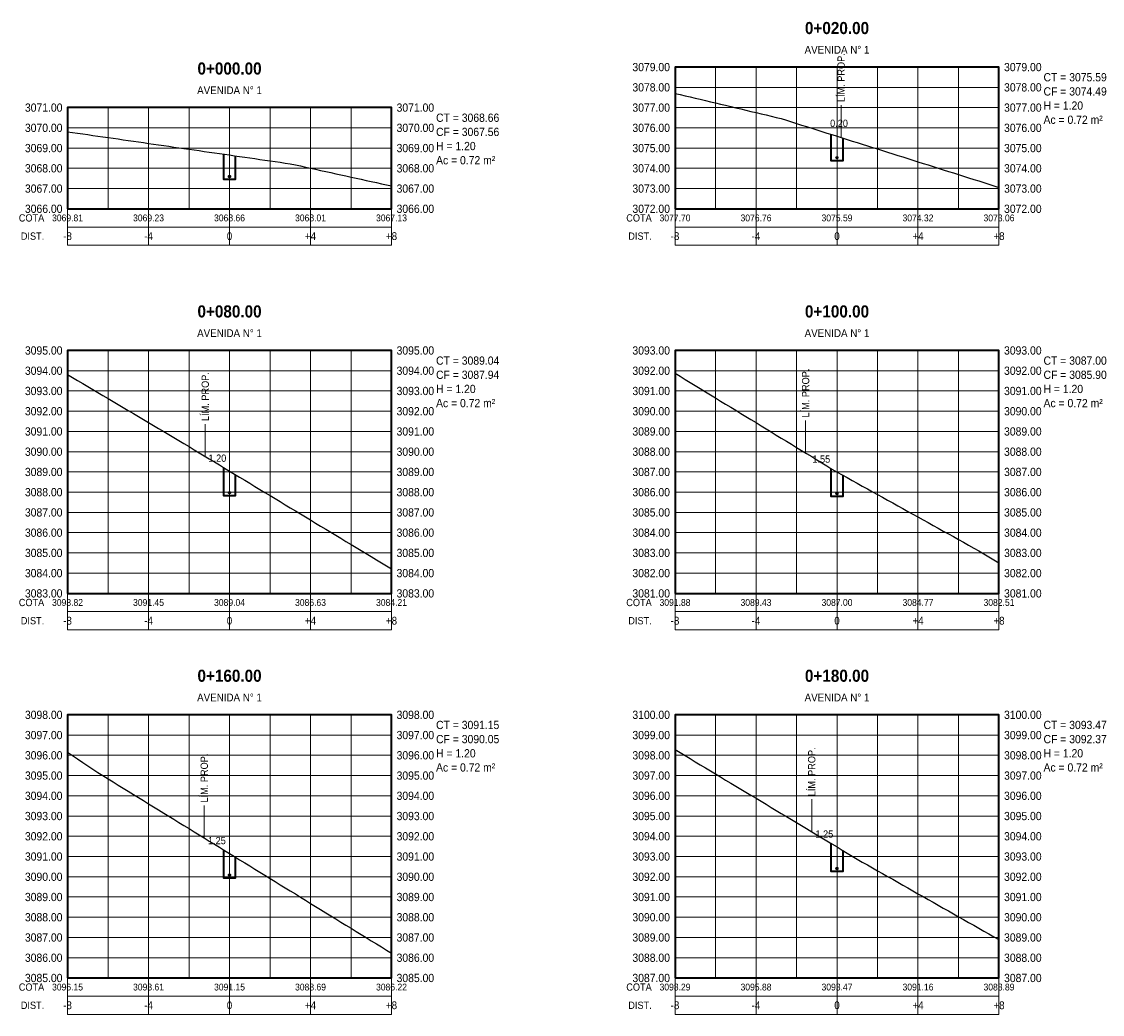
# Model space of a CAD drawing. Header units: metres. Extents: x 295850 to 310263, y 8095845 to 8104014.
# Tile 56 of 77: x 297190 to 297243, y 8103960 to 8104009. Entities that reach past the tile are written whole.
import ezdxf
from ezdxf.enums import TextEntityAlignment as Align

# ---------------------------------------------------------------- set-up
doc = ezdxf.new("R2010")
doc.units = ezdxf.units.M
doc.linetypes.add('CENTER', pattern=[5.08, 3.175, -0.635, 0.635, -0.635])
for name, color, linetype, lineweight in [('AP-EJES', 8, 'CENTER', 13), ('PERF-BANDAS', 7, 'Continuous', 18), ('PERF-MARCO', 7, 'Continuous', 35), ('SEC-GRILLA', 252, 'Continuous', 9), ('SEC-TERRENO', 32, 'Continuous', 25), ('SEC-TUB', 5, 'Continuous', 35), ('SEC-TXT', 7, 'Continuous', 18), ('SEC-ZANJA', 1, 'Continuous', 35)]:
    doc.layers.add(name, color=color, linetype=linetype, lineweight=lineweight)
doc.styles.add('ARIAL', font='arial.ttf')
doc.styles.add('ARIAL-B', font='arialbd.ttf')

# ---------------------------------------------------------------- blocks, each defined once
blk = doc.blocks.new('SECCION_AV1_000000')
at = {"layer": 'SEC-TUB'}
h = blk.add_hatch(color=256, dxfattribs=at)
h.dxf.hatch_style = 1
h.paths.add_polyline_path([(297200.037, 8104001.595), (297200.037, 8104001.6), (297200.036, 8104001.605), (297200.035, 8104001.609), (297200.032, 8104001.614), (297200.03, 8104001.618), (297200.027, 8104001.622), (297200.023, 8104001.625), (297200.019, 8104001.628), (297200.014, 8104001.63), (297200.01, 8104001.631), (297200.005, 8104001.632), (297200, 8104001.633), (297199.995, 8104001.632), (297199.99, 8104001.631), (297199.986, 8104001.63), (297199.981, 8104001.628), (297199.977, 8104001.625), (297199.973, 8104001.622), (297199.97, 8104001.618), (297199.968, 8104001.614), (297199.965, 8104001.609), (297199.964, 8104001.605), (297199.963, 8104001.6), (297199.963, 8104001.595), (297199.963, 8104001.59), (297199.964, 8104001.585), (297199.965, 8104001.581), (297199.968, 8104001.576), (297199.97, 8104001.572), (297199.973, 8104001.569), (297199.977, 8104001.565), (297199.981, 8104001.563), (297199.986, 8104001.56), (297199.99, 8104001.559), (297199.995, 8104001.558), (297200, 8104001.558), (297200.005, 8104001.558), (297200.01, 8104001.559), (297200.014, 8104001.56), (297200.019, 8104001.563), (297200.023, 8104001.565), (297200.027, 8104001.569), (297200.03, 8104001.572), (297200.032, 8104001.576), (297200.035, 8104001.581), (297200.036, 8104001.585), (297200.037, 8104001.59)])
at = {"layer": 'AP-EJES'}
blk.add_line((297200, 8104000), (297200, 8104005), dxfattribs=at)
at = {"layer": 'PERF-BANDAS'}
for p, q in [((297192, 8104000), (297192, 8103998.2)), ((297196, 8104000), (297196, 8103998.2)), ((297200, 8104000), (297200, 8103998.2)), ((297204, 8104000), (297204, 8103998.2)), ((297208, 8104000), (297208, 8103998.2)), ((297192, 8103999.1), (297208, 8103999.1))]:
    blk.add_line(p, q, dxfattribs=at)
blk.add_lwpolyline([(297192, 8103998.2), (297208, 8103998.2), (297208, 8104000), (297192, 8104000)], close=True, dxfattribs=at)
at = {"layer": 'PERF-MARCO'}
blk.add_lwpolyline([(297192, 8104000), (297208, 8104000), (297208, 8104005), (297192, 8104005)], close=True, dxfattribs=at)
at = {"layer": 'SEC-GRILLA'}
for p, q in [((297192, 8104005), (297208, 8104005)), ((297192, 8104000), (297192, 8104005)), ((297194, 8104000), (297194, 8104005)), ((297196, 8104000), (297196, 8104005)), ((297198, 8104000), (297198, 8104005)), ((297200, 8104000), (297200, 8104005)), ((297202, 8104000), (297202, 8104005)), ((297204, 8104000), (297204, 8104005)), ((297206, 8104000), (297206, 8104005)), ((297208, 8104000), (297208, 8104005)), ((297192, 8104004), (297208, 8104004)), ((297192, 8104003), (297208, 8104003)), ((297192, 8104002), (297208, 8104002)), ((297192, 8104001), (297208, 8104001)), ((297192, 8104000), (297208, 8104000))]:
    blk.add_line(p, q, dxfattribs=at)
at = {"layer": 'SEC-TERRENO'}
blk.add_lwpolyline([(297192, 8104003.808), (297192.25, 8104003.773), (297192.5, 8104003.737), (297192.75, 8104003.701), (297193, 8104003.665), (297193.25, 8104003.629), (297193.5, 8104003.593), (297193.75, 8104003.557), (297194, 8104003.521), (297194.25, 8104003.485), (297194.5, 8104003.449), (297194.75, 8104003.413), (297195, 8104003.377), (297195.25, 8104003.341), (297195.5, 8104003.305), (297195.75, 8104003.269), (297196, 8104003.233), (297196.25, 8104003.197), (297196.5, 8104003.161), (297196.75, 8104003.125), (297197, 8104003.089), (297197.25, 8104003.053), (297197.5, 8104003.017), (297197.75, 8104002.981), (297198, 8104002.945), (297198.25, 8104002.909), (297198.5, 8104002.873), (297198.75, 8104002.837), (297199, 8104002.801), (297199.25, 8104002.766), (297199.5, 8104002.73), (297199.75, 8104002.694), (297200, 8104002.658), (297200.25, 8104002.622), (297200.5, 8104002.586), (297200.75, 8104002.55), (297201, 8104002.514), (297201.25, 8104002.478), (297201.5, 8104002.442), (297201.75, 8104002.406), (297202, 8104002.37), (297202.25, 8104002.334), (297202.5, 8104002.298), (297202.75, 8104002.262), (297203, 8104002.226), (297203.25, 8104002.172), (297203.5, 8104002.117), (297203.75, 8104002.062), (297204, 8104002.007), (297204.25, 8104001.952), (297204.5, 8104001.897), (297204.75, 8104001.842), (297205, 8104001.787), (297205.25, 8104001.732), (297205.5, 8104001.677), (297205.75, 8104001.622), (297206, 8104001.567), (297206.25, 8104001.512), (297206.5, 8104001.457), (297206.75, 8104001.402), (297207, 8104001.347), (297207.25, 8104001.292), (297207.5, 8104001.237), (297207.75, 8104001.182), (297208, 8104001.127)], dxfattribs=at)
at = {"layer": 'SEC-TUB'}
blk.add_circle((297200, 8104001.595), 0.0375, dxfattribs=at)
at = {"layer": 'SEC-ZANJA'}
blk.add_lwpolyline([(297199.7, 8104002.701), (297199.7, 8104001.458), (297200.3, 8104001.458), (297200.3, 8104002.614)], dxfattribs=at)
at = {"layer": 'SEC-TXT', "width": 0.9}
for s, height, style, p in [('0+000.00', 0.6, 'ARIAL-B', (297200, 8104006.45)), ('AVENIDA N° 1', 0.384, 'ARIAL', (297200, 8104005.55))]:
    blk.add_text(s, height=height, dxfattribs=dict(at, style=style)).set_placement(p, align=Align.BOTTOM_CENTER)
at = {"layer": 'SEC-TXT', "style": 'ARIAL', "width": 0.9}
for s, height, p in [('3071.00', 0.408, (297191.75, 8104005)), ('3070.00', 0.408, (297191.75, 8104004)), ('3069.00', 0.408, (297191.75, 8104003)), ('3068.00', 0.408, (297191.75, 8104002)), ('3067.00', 0.408, (297191.75, 8104001)), ('3066.00', 0.408, (297191.75, 8104000)), ('COTA', 0.36, (297190.85, 8103999.55)), ('DIST.', 0.36, (297190.85, 8103998.65))]:
    blk.add_text(s, height=height, dxfattribs=at).set_placement(p, align=Align.MIDDLE_RIGHT)
for s, p in [('3071.00', (297208.25, 8104005)), ('CT = 3068.66', (297210.2, 8104004.5)), ('3070.00', (297208.25, 8104004)), ('CF = 3067.56', (297210.2, 8104003.8)), ('3069.00', (297208.25, 8104003)), ('H = 1.20', (297210.2, 8104003.1)), ('Ac = 0.72 m²', (297210.2, 8104002.4)), ('3068.00', (297208.25, 8104002)), ('3067.00', (297208.25, 8104001)), ('3066.00', (297208.25, 8104000))]:
    blk.add_text(s, height=0.408, dxfattribs=at).set_placement(p, align=Align.MIDDLE_LEFT)
for s, height, p in [('3069.81', 0.336, (297192, 8103999.55)), ('3069.23', 0.336, (297196, 8103999.55)), ('3068.66', 0.336, (297200, 8103999.55)), ('3068.01', 0.336, (297204, 8103999.55)), ('3067.13', 0.336, (297208, 8103999.55)), ('-8', 0.384, (297192, 8103998.65)), ('-4', 0.384, (297196, 8103998.65)), ('0', 0.384, (297200, 8103998.65)), ('+4', 0.384, (297204, 8103998.65)), ('+8', 0.384, (297208, 8103998.65))]:
    blk.add_text(s, height=height, dxfattribs=at).set_placement(p, align=Align.MIDDLE_CENTER)
blk = doc.blocks.new('SECCION_AV1_002000')
at = {"layer": 'SEC-TUB'}
h = blk.add_hatch(color=256, dxfattribs=at)
h.dxf.hatch_style = 1
h.paths.add_polyline_path([(297230.037, 8104002.524), (297230.037, 8104002.529), (297230.036, 8104002.534), (297230.035, 8104002.538), (297230.032, 8104002.543), (297230.03, 8104002.547), (297230.027, 8104002.55), (297230.023, 8104002.554), (297230.019, 8104002.556), (297230.014, 8104002.559), (297230.01, 8104002.56), (297230.005, 8104002.561), (297230, 8104002.561), (297229.995, 8104002.561), (297229.99, 8104002.56), (297229.986, 8104002.559), (297229.981, 8104002.556), (297229.977, 8104002.554), (297229.973, 8104002.55), (297229.97, 8104002.547), (297229.968, 8104002.543), (297229.965, 8104002.538), (297229.964, 8104002.534), (297229.963, 8104002.529), (297229.963, 8104002.524), (297229.963, 8104002.519), (297229.964, 8104002.514), (297229.965, 8104002.51), (297229.968, 8104002.505), (297229.97, 8104002.501), (297229.973, 8104002.497), (297229.977, 8104002.494), (297229.981, 8104002.491), (297229.986, 8104002.489), (297229.99, 8104002.488), (297229.995, 8104002.487), (297230, 8104002.486), (297230.005, 8104002.487), (297230.01, 8104002.488), (297230.014, 8104002.489), (297230.019, 8104002.491), (297230.023, 8104002.494), (297230.027, 8104002.497), (297230.03, 8104002.501), (297230.032, 8104002.505), (297230.035, 8104002.51), (297230.036, 8104002.514), (297230.037, 8104002.519)])
at = {"layer": 'AP-EJES'}
for p, q in [((297230, 8104000), (297230, 8104007)), ((297230.2, 8104003.523), (297230.2, 8104005.123))]:
    blk.add_line(p, q, dxfattribs=at)
at = {"layer": 'PERF-BANDAS'}
for p, q in [((297222, 8104000), (297222, 8103998.2)), ((297226, 8104000), (297226, 8103998.2)), ((297230, 8104000), (297230, 8103998.2)), ((297234, 8104000), (297234, 8103998.2)), ((297238, 8104000), (297238, 8103998.2)), ((297222, 8103999.1), (297238, 8103999.1))]:
    blk.add_line(p, q, dxfattribs=at)
blk.add_lwpolyline([(297222, 8103998.2), (297238, 8103998.2), (297238, 8104000), (297222, 8104000)], close=True, dxfattribs=at)
at = {"layer": 'PERF-MARCO'}
blk.add_lwpolyline([(297222, 8104000), (297238, 8104000), (297238, 8104007), (297222, 8104007)], close=True, dxfattribs=at)
at = {"layer": 'SEC-GRILLA'}
for p, q in [((297222, 8104007), (297238, 8104007)), ((297222, 8104000), (297222, 8104007)), ((297224, 8104000), (297224, 8104007)), ((297226, 8104000), (297226, 8104007)), ((297228, 8104000), (297228, 8104007)), ((297230, 8104000), (297230, 8104007)), ((297232, 8104000), (297232, 8104007)), ((297234, 8104000), (297234, 8104007)), ((297236, 8104000), (297236, 8104007)), ((297238, 8104000), (297238, 8104007)), ((297222, 8104006), (297238, 8104006)), ((297222, 8104005), (297238, 8104005)), ((297222, 8104004), (297238, 8104004)), ((297222, 8104003), (297238, 8104003)), ((297222, 8104002), (297238, 8104002)), ((297222, 8104001), (297238, 8104001)), ((297222, 8104000), (297238, 8104000))]:
    blk.add_line(p, q, dxfattribs=at)
at = {"layer": 'SEC-TERRENO'}
blk.add_lwpolyline([(297222, 8104005.701), (297222.25, 8104005.649), (297222.5, 8104005.589), (297222.75, 8104005.53), (297223, 8104005.47), (297223.25, 8104005.41), (297223.5, 8104005.351), (297223.75, 8104005.291), (297224, 8104005.232), (297224.25, 8104005.172), (297224.5, 8104005.113), (297224.75, 8104005.053), (297225, 8104004.993), (297225.25, 8104004.934), (297225.5, 8104004.874), (297225.75, 8104004.815), (297226, 8104004.755), (297226.25, 8104004.695), (297226.5, 8104004.636), (297226.75, 8104004.576), (297227, 8104004.517), (297227.25, 8104004.455), (297227.5, 8104004.376), (297227.75, 8104004.297), (297228, 8104004.218), (297228.25, 8104004.139), (297228.5, 8104004.06), (297228.75, 8104003.981), (297229, 8104003.902), (297229.25, 8104003.823), (297229.5, 8104003.744), (297229.75, 8104003.665), (297230, 8104003.586), (297230.25, 8104003.507), (297230.5, 8104003.428), (297230.75, 8104003.349), (297231, 8104003.27), (297231.25, 8104003.191), (297231.5, 8104003.113), (297231.75, 8104003.034), (297232, 8104002.955), (297232.25, 8104002.876), (297232.5, 8104002.797), (297232.75, 8104002.718), (297233, 8104002.639), (297233.25, 8104002.56), (297233.5, 8104002.481), (297233.75, 8104002.402), (297234, 8104002.323), (297234.25, 8104002.244), (297234.5, 8104002.165), (297234.75, 8104002.086), (297235, 8104002.007), (297235.25, 8104001.928), (297235.5, 8104001.849), (297235.75, 8104001.77), (297236, 8104001.691), (297236.25, 8104001.612), (297236.5, 8104001.533), (297236.75, 8104001.454), (297237, 8104001.375), (297237.25, 8104001.296), (297237.5, 8104001.217), (297237.75, 8104001.138), (297238, 8104001.059)], dxfattribs=at)
at = {"layer": 'SEC-TUB'}
blk.add_circle((297230, 8104002.524), 0.0375, dxfattribs=at)
at = {"layer": 'SEC-ZANJA'}
blk.add_lwpolyline([(297229.7, 8104003.681), (297229.7, 8104002.386), (297230.3, 8104002.386), (297230.3, 8104003.492)], dxfattribs=at)
at = {"layer": 'SEC-TXT', "width": 0.9}
for s, height, style, p in [('0+020.00', 0.6, 'ARIAL-B', (297230, 8104008.45)), ('AVENIDA N° 1', 0.384, 'ARIAL', (297230, 8104007.55)), ('0.20', 0.36, 'ARIAL', (297230.1, 8104003.936))]:
    blk.add_text(s, height=height, dxfattribs=dict(at, style=style)).set_placement(p, align=Align.BOTTOM_CENTER)
at = {"layer": 'SEC-TXT', "style": 'ARIAL', "width": 0.9}
blk.add_text('LÍM. PROP.', height=0.36, rotation=90, dxfattribs=at).set_placement((297230.2, 8104005.273), align=Align.MIDDLE_LEFT)
for s, height, p in [('3079.00', 0.408, (297221.75, 8104007)), ('3078.00', 0.408, (297221.75, 8104006)), ('3077.00', 0.408, (297221.75, 8104005)), ('3076.00', 0.408, (297221.75, 8104004)), ('3075.00', 0.408, (297221.75, 8104003)), ('3074.00', 0.408, (297221.75, 8104002)), ('3073.00', 0.408, (297221.75, 8104001)), ('3072.00', 0.408, (297221.75, 8104000)), ('COTA', 0.36, (297220.85, 8103999.55)), ('DIST.', 0.36, (297220.85, 8103998.65))]:
    blk.add_text(s, height=height, dxfattribs=at).set_placement(p, align=Align.MIDDLE_RIGHT)
for s, p in [('3079.00', (297238.25, 8104007)), ('CT = 3075.59', (297240.2, 8104006.5)), ('3078.00', (297238.25, 8104006)), ('CF = 3074.49', (297240.2, 8104005.8)), ('3077.00', (297238.25, 8104005)), ('H = 1.20', (297240.2, 8104005.1)), ('Ac = 0.72 m²', (297240.2, 8104004.4)), ('3076.00', (297238.25, 8104004)), ('3075.00', (297238.25, 8104003)), ('3074.00', (297238.25, 8104002)), ('3073.00', (297238.25, 8104001)), ('3072.00', (297238.25, 8104000))]:
    blk.add_text(s, height=0.408, dxfattribs=at).set_placement(p, align=Align.MIDDLE_LEFT)
for s, height, p in [('3077.70', 0.336, (297222, 8103999.55)), ('3076.76', 0.336, (297226, 8103999.55)), ('3075.59', 0.336, (297230, 8103999.55)), ('3074.32', 0.336, (297234, 8103999.55)), ('3073.06', 0.336, (297238, 8103999.55)), ('-8', 0.384, (297222, 8103998.65)), ('-4', 0.384, (297226, 8103998.65)), ('0', 0.384, (297230, 8103998.65)), ('+4', 0.384, (297234, 8103998.65)), ('+8', 0.384, (297238, 8103998.65))]:
    blk.add_text(s, height=height, dxfattribs=at).set_placement(p, align=Align.MIDDLE_CENTER)
blk = doc.blocks.new('SECCION_AV1_008000')
at = {"layer": 'SEC-TUB'}
h = blk.add_hatch(color=256, dxfattribs=at)
h.dxf.hatch_style = 1
h.paths.add_polyline_path([(297200.037, 8103985.98), (297200.037, 8103985.985), (297200.036, 8103985.99), (297200.035, 8103985.994), (297200.032, 8103985.999), (297200.03, 8103986.003), (297200.027, 8103986.006), (297200.023, 8103986.01), (297200.019, 8103986.012), (297200.014, 8103986.015), (297200.01, 8103986.016), (297200.005, 8103986.017), (297200, 8103986.017), (297199.995, 8103986.017), (297199.99, 8103986.016), (297199.986, 8103986.015), (297199.981, 8103986.012), (297199.977, 8103986.01), (297199.973, 8103986.006), (297199.97, 8103986.003), (297199.968, 8103985.999), (297199.965, 8103985.994), (297199.964, 8103985.99), (297199.963, 8103985.985), (297199.963, 8103985.98), (297199.963, 8103985.975), (297199.964, 8103985.97), (297199.965, 8103985.966), (297199.968, 8103985.961), (297199.97, 8103985.957), (297199.973, 8103985.953), (297199.977, 8103985.95), (297199.981, 8103985.947), (297199.986, 8103985.945), (297199.99, 8103985.944), (297199.995, 8103985.943), (297200, 8103985.942), (297200.005, 8103985.943), (297200.01, 8103985.944), (297200.014, 8103985.945), (297200.019, 8103985.947), (297200.023, 8103985.95), (297200.027, 8103985.953), (297200.03, 8103985.957), (297200.032, 8103985.961), (297200.035, 8103985.966), (297200.036, 8103985.97), (297200.037, 8103985.975)])
at = {"layer": 'AP-EJES'}
for p, q in [((297200, 8103981), (297200, 8103993)), ((297198.8, 8103987.767), (297198.8, 8103989.367))]:
    blk.add_line(p, q, dxfattribs=at)
at = {"layer": 'PERF-BANDAS'}
for p, q in [((297192, 8103981), (297192, 8103979.2)), ((297196, 8103981), (297196, 8103979.2)), ((297200, 8103981), (297200, 8103979.2)), ((297204, 8103981), (297204, 8103979.2)), ((297208, 8103981), (297208, 8103979.2)), ((297192, 8103980.1), (297208, 8103980.1))]:
    blk.add_line(p, q, dxfattribs=at)
blk.add_lwpolyline([(297192, 8103979.2), (297208, 8103979.2), (297208, 8103981), (297192, 8103981)], close=True, dxfattribs=at)
at = {"layer": 'PERF-MARCO'}
blk.add_lwpolyline([(297192, 8103981), (297208, 8103981), (297208, 8103993), (297192, 8103993)], close=True, dxfattribs=at)
at = {"layer": 'SEC-GRILLA'}
for p, q in [((297192, 8103993), (297208, 8103993)), ((297192, 8103981), (297192, 8103993)), ((297194, 8103981), (297194, 8103993)), ((297196, 8103981), (297196, 8103993)), ((297198, 8103981), (297198, 8103993)), ((297200, 8103981), (297200, 8103993)), ((297202, 8103981), (297202, 8103993)), ((297204, 8103981), (297204, 8103993)), ((297206, 8103981), (297206, 8103993)), ((297208, 8103981), (297208, 8103993)), ((297192, 8103992), (297208, 8103992)), ((297192, 8103991), (297208, 8103991)), ((297192, 8103990), (297208, 8103990)), ((297192, 8103989), (297208, 8103989)), ((297192, 8103988), (297208, 8103988)), ((297192, 8103987), (297208, 8103987)), ((297192, 8103986), (297208, 8103986)), ((297192, 8103985), (297208, 8103985)), ((297192, 8103984), (297208, 8103984)), ((297192, 8103983), (297208, 8103983)), ((297192, 8103982), (297208, 8103982)), ((297192, 8103981), (297208, 8103981))]:
    blk.add_line(p, q, dxfattribs=at)
at = {"layer": 'SEC-TERRENO'}
blk.add_lwpolyline([(297192, 8103991.816), (297192.25, 8103991.668), (297192.5, 8103991.52), (297192.75, 8103991.372), (297193, 8103991.224), (297193.25, 8103991.076), (297193.5, 8103990.928), (297193.75, 8103990.78), (297194, 8103990.632), (297194.25, 8103990.484), (297194.5, 8103990.336), (297194.75, 8103990.188), (297195, 8103990.04), (297195.25, 8103989.892), (297195.5, 8103989.744), (297195.75, 8103989.595), (297196, 8103989.447), (297196.25, 8103989.299), (297196.5, 8103989.151), (297196.75, 8103989.003), (297197, 8103988.855), (297197.25, 8103988.704), (297197.5, 8103988.553), (297197.75, 8103988.402), (297198, 8103988.251), (297198.25, 8103988.099), (297198.5, 8103987.948), (297198.75, 8103987.797), (297199, 8103987.646), (297199.25, 8103987.495), (297199.5, 8103987.344), (297199.75, 8103987.193), (297200, 8103987.042), (297200.25, 8103986.891), (297200.5, 8103986.74), (297200.75, 8103986.589), (297201, 8103986.438), (297201.25, 8103986.287), (297201.5, 8103986.136), (297201.75, 8103985.985), (297202, 8103985.834), (297202.25, 8103985.683), (297202.5, 8103985.532), (297202.75, 8103985.381), (297203, 8103985.23), (297203.25, 8103985.079), (297203.5, 8103984.928), (297203.75, 8103984.777), (297204, 8103984.626), (297204.25, 8103984.475), (297204.5, 8103984.324), (297204.75, 8103984.173), (297205, 8103984.022), (297205.25, 8103983.871), (297205.5, 8103983.72), (297205.75, 8103983.569), (297206, 8103983.418), (297206.25, 8103983.267), (297206.5, 8103983.116), (297206.75, 8103982.965), (297207, 8103982.814), (297207.25, 8103982.663), (297207.5, 8103982.512), (297207.75, 8103982.361), (297208, 8103982.21)], dxfattribs=at)
at = {"layer": 'SEC-TUB'}
blk.add_circle((297200, 8103985.98), 0.0375, dxfattribs=at)
at = {"layer": 'SEC-ZANJA'}
blk.add_lwpolyline([(297199.7, 8103987.224), (297199.7, 8103985.842), (297200.3, 8103985.842), (297200.3, 8103986.861)], dxfattribs=at)
at = {"layer": 'SEC-TXT', "width": 0.9}
for s, height, style, p in [('0+080.00', 0.6, 'ARIAL-B', (297200, 8103994.45)), ('AVENIDA N° 1', 0.384, 'ARIAL', (297200, 8103993.55)), ('1.20', 0.36, 'ARIAL', (297199.4, 8103987.392))]:
    blk.add_text(s, height=height, dxfattribs=dict(at, style=style)).set_placement(p, align=Align.BOTTOM_CENTER)
at = {"layer": 'SEC-TXT', "style": 'ARIAL', "width": 0.9}
for s, height, p in [('3095.00', 0.408, (297191.75, 8103993)), ('3094.00', 0.408, (297191.75, 8103992)), ('3093.00', 0.408, (297191.75, 8103991)), ('3092.00', 0.408, (297191.75, 8103990)), ('3091.00', 0.408, (297191.75, 8103989)), ('3090.00', 0.408, (297191.75, 8103988)), ('3089.00', 0.408, (297191.75, 8103987)), ('3088.00', 0.408, (297191.75, 8103986)), ('3087.00', 0.408, (297191.75, 8103985)), ('3086.00', 0.408, (297191.75, 8103984)), ('3085.00', 0.408, (297191.75, 8103983)), ('3084.00', 0.408, (297191.75, 8103982)), ('3083.00', 0.408, (297191.75, 8103981)), ('COTA', 0.36, (297190.85, 8103980.55)), ('DIST.', 0.36, (297190.85, 8103979.65))]:
    blk.add_text(s, height=height, dxfattribs=at).set_placement(p, align=Align.MIDDLE_RIGHT)
for s, p in [('3095.00', (297208.25, 8103993)), ('CT = 3089.04', (297210.2, 8103992.5)), ('3094.00', (297208.25, 8103992)), ('CF = 3087.94', (297210.2, 8103991.8)), ('H = 1.20', (297210.2, 8103991.1)), ('3093.00', (297208.25, 8103991)), ('3092.00', (297208.25, 8103990)), ('Ac = 0.72 m²', (297210.2, 8103990.4)), ('3091.00', (297208.25, 8103989)), ('3090.00', (297208.25, 8103988)), ('3089.00', (297208.25, 8103987)), ('3088.00', (297208.25, 8103986)), ('3087.00', (297208.25, 8103985)), ('3086.00', (297208.25, 8103984)), ('3085.00', (297208.25, 8103983)), ('3084.00', (297208.25, 8103982)), ('3083.00', (297208.25, 8103981))]:
    blk.add_text(s, height=0.408, dxfattribs=at).set_placement(p, align=Align.MIDDLE_LEFT)
blk.add_text('LÍM. PROP.', height=0.36, rotation=90, dxfattribs=at).set_placement((297198.8, 8103989.517), align=Align.MIDDLE_LEFT)
for s, height, p in [('3093.82', 0.336, (297192, 8103980.55)), ('3091.45', 0.336, (297196, 8103980.55)), ('3089.04', 0.336, (297200, 8103980.55)), ('3086.63', 0.336, (297204, 8103980.55)), ('3084.21', 0.336, (297208, 8103980.55)), ('-8', 0.384, (297192, 8103979.65)), ('-4', 0.384, (297196, 8103979.65)), ('0', 0.384, (297200, 8103979.65)), ('+4', 0.384, (297204, 8103979.65)), ('+8', 0.384, (297208, 8103979.65))]:
    blk.add_text(s, height=height, dxfattribs=at).set_placement(p, align=Align.MIDDLE_CENTER)
blk = doc.blocks.new('SECCION_AV1_010000')
at = {"layer": 'SEC-TUB'}
h = blk.add_hatch(color=256, dxfattribs=at)
h.dxf.hatch_style = 1
h.paths.add_polyline_path([(297230.037, 8103985.933), (297230.037, 8103985.938), (297230.036, 8103985.943), (297230.035, 8103985.948), (297230.032, 8103985.952), (297230.03, 8103985.956), (297230.027, 8103985.96), (297230.023, 8103985.963), (297230.019, 8103985.966), (297230.014, 8103985.968), (297230.01, 8103985.97), (297230.005, 8103985.971), (297230, 8103985.971), (297229.995, 8103985.971), (297229.99, 8103985.97), (297229.986, 8103985.968), (297229.981, 8103985.966), (297229.977, 8103985.963), (297229.973, 8103985.96), (297229.97, 8103985.956), (297229.968, 8103985.952), (297229.965, 8103985.948), (297229.964, 8103985.943), (297229.963, 8103985.938), (297229.963, 8103985.933), (297229.963, 8103985.928), (297229.964, 8103985.924), (297229.965, 8103985.919), (297229.968, 8103985.915), (297229.97, 8103985.911), (297229.973, 8103985.907), (297229.977, 8103985.904), (297229.981, 8103985.901), (297229.986, 8103985.899), (297229.99, 8103985.897), (297229.995, 8103985.896), (297230, 8103985.896), (297230.005, 8103985.896), (297230.01, 8103985.897), (297230.014, 8103985.899), (297230.019, 8103985.901), (297230.023, 8103985.904), (297230.027, 8103985.907), (297230.03, 8103985.911), (297230.032, 8103985.915), (297230.035, 8103985.919), (297230.036, 8103985.924), (297230.037, 8103985.928)])
at = {"layer": 'AP-EJES'}
for p, q in [((297230, 8103981), (297230, 8103993)), ((297228.45, 8103987.938), (297228.45, 8103989.538))]:
    blk.add_line(p, q, dxfattribs=at)
at = {"layer": 'PERF-BANDAS'}
for p, q in [((297222, 8103981), (297222, 8103979.2)), ((297226, 8103981), (297226, 8103979.2)), ((297230, 8103981), (297230, 8103979.2)), ((297234, 8103981), (297234, 8103979.2)), ((297238, 8103981), (297238, 8103979.2)), ((297222, 8103980.1), (297238, 8103980.1))]:
    blk.add_line(p, q, dxfattribs=at)
blk.add_lwpolyline([(297222, 8103979.2), (297238, 8103979.2), (297238, 8103981), (297222, 8103981)], close=True, dxfattribs=at)
at = {"layer": 'PERF-MARCO'}
blk.add_lwpolyline([(297222, 8103981), (297238, 8103981), (297238, 8103993), (297222, 8103993)], close=True, dxfattribs=at)
at = {"layer": 'SEC-GRILLA'}
for p, q in [((297222, 8103993), (297238, 8103993)), ((297222, 8103981), (297222, 8103993)), ((297224, 8103981), (297224, 8103993)), ((297226, 8103981), (297226, 8103993)), ((297228, 8103981), (297228, 8103993)), ((297230, 8103981), (297230, 8103993)), ((297232, 8103981), (297232, 8103993)), ((297234, 8103981), (297234, 8103993)), ((297236, 8103981), (297236, 8103993)), ((297238, 8103981), (297238, 8103993)), ((297222, 8103992), (297238, 8103992)), ((297222, 8103991), (297238, 8103991)), ((297222, 8103990), (297238, 8103990)), ((297222, 8103989), (297238, 8103989)), ((297222, 8103988), (297238, 8103988)), ((297222, 8103987), (297238, 8103987)), ((297222, 8103986), (297238, 8103986)), ((297222, 8103985), (297238, 8103985)), ((297222, 8103984), (297238, 8103984)), ((297222, 8103983), (297238, 8103983)), ((297222, 8103982), (297238, 8103982)), ((297222, 8103981), (297238, 8103981))]:
    blk.add_line(p, q, dxfattribs=at)
at = {"layer": 'SEC-TERRENO'}
blk.add_lwpolyline([(297222, 8103991.877), (297222.25, 8103991.725), (297222.5, 8103991.572), (297222.75, 8103991.419), (297223, 8103991.267), (297223.25, 8103991.114), (297223.5, 8103990.961), (297223.75, 8103990.809), (297224, 8103990.656), (297224.25, 8103990.503), (297224.5, 8103990.351), (297224.75, 8103990.198), (297225, 8103990.045), (297225.25, 8103989.893), (297225.5, 8103989.74), (297225.75, 8103989.587), (297226, 8103989.435), (297226.25, 8103989.282), (297226.5, 8103989.129), (297226.75, 8103988.976), (297227, 8103988.824), (297227.25, 8103988.671), (297227.5, 8103988.518), (297227.75, 8103988.366), (297228, 8103988.213), (297228.25, 8103988.06), (297228.5, 8103987.908), (297228.75, 8103987.755), (297229, 8103987.602), (297229.25, 8103987.45), (297229.5, 8103987.297), (297229.75, 8103987.144), (297230, 8103986.996), (297230.25, 8103986.857), (297230.5, 8103986.718), (297230.75, 8103986.579), (297231, 8103986.44), (297231.25, 8103986.302), (297231.5, 8103986.163), (297231.75, 8103986.024), (297232, 8103985.885), (297232.25, 8103985.746), (297232.5, 8103985.607), (297232.75, 8103985.468), (297233, 8103985.33), (297233.25, 8103985.191), (297233.5, 8103985.052), (297233.75, 8103984.913), (297234, 8103984.774), (297234.25, 8103984.635), (297234.5, 8103984.497), (297234.75, 8103984.358), (297235, 8103984.219), (297235.25, 8103984.08), (297235.5, 8103983.941), (297235.75, 8103983.802), (297236, 8103983.663), (297236.25, 8103983.525), (297236.5, 8103983.386), (297236.75, 8103983.24), (297237, 8103983.094), (297237.25, 8103982.947), (297237.5, 8103982.8), (297237.75, 8103982.654), (297238, 8103982.507)], dxfattribs=at)
at = {"layer": 'SEC-TUB'}
blk.add_circle((297230, 8103985.933), 0.0375, dxfattribs=at)
at = {"layer": 'SEC-ZANJA'}
blk.add_lwpolyline([(297229.7, 8103987.175), (297229.7, 8103985.796), (297230.3, 8103985.796), (297230.3, 8103986.829)], dxfattribs=at)
at = {"layer": 'SEC-TXT', "width": 0.9}
for s, height, style, p in [('0+100.00', 0.6, 'ARIAL-B', (297230, 8103994.45)), ('AVENIDA N° 1', 0.384, 'ARIAL', (297230, 8103993.55)), ('1.55', 0.36, 'ARIAL', (297229.225, 8103987.346))]:
    blk.add_text(s, height=height, dxfattribs=dict(at, style=style)).set_placement(p, align=Align.BOTTOM_CENTER)
at = {"layer": 'SEC-TXT', "style": 'ARIAL', "width": 0.9}
for s, height, p in [('3093.00', 0.408, (297221.75, 8103993)), ('3092.00', 0.408, (297221.75, 8103992)), ('3091.00', 0.408, (297221.75, 8103991)), ('3090.00', 0.408, (297221.75, 8103990)), ('3089.00', 0.408, (297221.75, 8103989)), ('3088.00', 0.408, (297221.75, 8103988)), ('3087.00', 0.408, (297221.75, 8103987)), ('3086.00', 0.408, (297221.75, 8103986)), ('3085.00', 0.408, (297221.75, 8103985)), ('3084.00', 0.408, (297221.75, 8103984)), ('3083.00', 0.408, (297221.75, 8103983)), ('3082.00', 0.408, (297221.75, 8103982)), ('3081.00', 0.408, (297221.75, 8103981)), ('COTA', 0.36, (297220.85, 8103980.55)), ('DIST.', 0.36, (297220.85, 8103979.65))]:
    blk.add_text(s, height=height, dxfattribs=at).set_placement(p, align=Align.MIDDLE_RIGHT)
for s, p in [('3093.00', (297238.25, 8103993)), ('CT = 3087.00', (297240.2, 8103992.5)), ('3092.00', (297238.25, 8103992)), ('CF = 3085.90', (297240.2, 8103991.8)), ('H = 1.20', (297240.2, 8103991.1)), ('3091.00', (297238.25, 8103991)), ('3090.00', (297238.25, 8103990)), ('Ac = 0.72 m²', (297240.2, 8103990.4)), ('3089.00', (297238.25, 8103989)), ('3088.00', (297238.25, 8103988)), ('3087.00', (297238.25, 8103987)), ('3086.00', (297238.25, 8103986)), ('3085.00', (297238.25, 8103985)), ('3084.00', (297238.25, 8103984)), ('3083.00', (297238.25, 8103983)), ('3082.00', (297238.25, 8103982)), ('3081.00', (297238.25, 8103981))]:
    blk.add_text(s, height=0.408, dxfattribs=at).set_placement(p, align=Align.MIDDLE_LEFT)
blk.add_text('LÍM. PROP.', height=0.36, rotation=90, dxfattribs=at).set_placement((297228.45, 8103989.688), align=Align.MIDDLE_LEFT)
for s, height, p in [('3091.88', 0.336, (297222, 8103980.55)), ('3089.43', 0.336, (297226, 8103980.55)), ('3087.00', 0.336, (297230, 8103980.55)), ('3084.77', 0.336, (297234, 8103980.55)), ('3082.51', 0.336, (297238, 8103980.55)), ('-8', 0.384, (297222, 8103979.65)), ('-4', 0.384, (297226, 8103979.65)), ('0', 0.384, (297230, 8103979.65)), ('+4', 0.384, (297234, 8103979.65)), ('+8', 0.384, (297238, 8103979.65))]:
    blk.add_text(s, height=height, dxfattribs=at).set_placement(p, align=Align.MIDDLE_CENTER)
blk = doc.blocks.new('SECCION_AV1_016000')
at = {"layer": 'SEC-TUB'}
h = blk.add_hatch(color=256, dxfattribs=at)
h.dxf.hatch_style = 1
h.paths.add_polyline_path([(297200.037, 8103967.085), (297200.037, 8103967.09), (297200.036, 8103967.095), (297200.035, 8103967.099), (297200.032, 8103967.104), (297200.03, 8103967.108), (297200.027, 8103967.112), (297200.023, 8103967.115), (297200.019, 8103967.118), (297200.014, 8103967.12), (297200.01, 8103967.121), (297200.005, 8103967.122), (297200, 8103967.123), (297199.995, 8103967.122), (297199.99, 8103967.121), (297199.986, 8103967.12), (297199.981, 8103967.118), (297199.977, 8103967.115), (297199.973, 8103967.112), (297199.97, 8103967.108), (297199.968, 8103967.104), (297199.965, 8103967.099), (297199.964, 8103967.095), (297199.963, 8103967.09), (297199.963, 8103967.085), (297199.963, 8103967.08), (297199.964, 8103967.075), (297199.965, 8103967.071), (297199.968, 8103967.066), (297199.97, 8103967.062), (297199.973, 8103967.059), (297199.977, 8103967.055), (297199.981, 8103967.053), (297199.986, 8103967.05), (297199.99, 8103967.049), (297199.995, 8103967.048), (297200, 8103967.048), (297200.005, 8103967.048), (297200.01, 8103967.049), (297200.014, 8103967.05), (297200.019, 8103967.053), (297200.023, 8103967.055), (297200.027, 8103967.059), (297200.03, 8103967.062), (297200.032, 8103967.066), (297200.035, 8103967.071), (297200.036, 8103967.075), (297200.037, 8103967.08)])
at = {"layer": 'AP-EJES'}
for p, q in [((297200, 8103962), (297200, 8103975)), ((297198.75, 8103968.917), (297198.75, 8103970.517))]:
    blk.add_line(p, q, dxfattribs=at)
at = {"layer": 'PERF-BANDAS'}
for p, q in [((297192, 8103962), (297192, 8103960.2)), ((297196, 8103962), (297196, 8103960.2)), ((297200, 8103962), (297200, 8103960.2)), ((297204, 8103962), (297204, 8103960.2)), ((297208, 8103962), (297208, 8103960.2)), ((297192, 8103961.1), (297208, 8103961.1))]:
    blk.add_line(p, q, dxfattribs=at)
blk.add_lwpolyline([(297192, 8103960.2), (297208, 8103960.2), (297208, 8103962), (297192, 8103962)], close=True, dxfattribs=at)
at = {"layer": 'PERF-MARCO'}
blk.add_lwpolyline([(297192, 8103962), (297208, 8103962), (297208, 8103975), (297192, 8103975)], close=True, dxfattribs=at)
at = {"layer": 'SEC-GRILLA'}
for p, q in [((297192, 8103975), (297208, 8103975)), ((297192, 8103962), (297192, 8103975)), ((297194, 8103962), (297194, 8103975)), ((297196, 8103962), (297196, 8103975)), ((297198, 8103962), (297198, 8103975)), ((297200, 8103962), (297200, 8103975)), ((297202, 8103962), (297202, 8103975)), ((297204, 8103962), (297204, 8103975)), ((297206, 8103962), (297206, 8103975)), ((297208, 8103962), (297208, 8103975)), ((297192, 8103974), (297208, 8103974)), ((297192, 8103973), (297208, 8103973)), ((297192, 8103972), (297208, 8103972)), ((297192, 8103971), (297208, 8103971)), ((297192, 8103970), (297208, 8103970)), ((297192, 8103969), (297208, 8103969)), ((297192, 8103968), (297208, 8103968)), ((297192, 8103967), (297208, 8103967)), ((297192, 8103966), (297208, 8103966)), ((297192, 8103965), (297208, 8103965)), ((297192, 8103964), (297208, 8103964)), ((297192, 8103963), (297208, 8103963)), ((297192, 8103962), (297208, 8103962))]:
    blk.add_line(p, q, dxfattribs=at)
at = {"layer": 'SEC-TERRENO'}
blk.add_lwpolyline([(297192, 8103973.152), (297192.25, 8103972.985), (297192.5, 8103972.818), (297192.75, 8103972.651), (297193, 8103972.483), (297193.25, 8103972.316), (297193.5, 8103972.153), (297193.75, 8103971.996), (297194, 8103971.84), (297194.25, 8103971.684), (297194.5, 8103971.531), (297194.75, 8103971.378), (297195, 8103971.224), (297195.25, 8103971.07), (297195.5, 8103970.917), (297195.75, 8103970.763), (297196, 8103970.609), (297196.25, 8103970.455), (297196.5, 8103970.301), (297196.75, 8103970.147), (297197, 8103969.994), (297197.25, 8103969.84), (297197.5, 8103969.686), (297197.75, 8103969.532), (297198, 8103969.378), (297198.25, 8103969.224), (297198.5, 8103969.071), (297198.75, 8103968.917), (297199, 8103968.763), (297199.25, 8103968.609), (297199.5, 8103968.455), (297199.75, 8103968.301), (297200, 8103968.148), (297200.25, 8103967.994), (297200.5, 8103967.84), (297200.75, 8103967.686), (297201, 8103967.532), (297201.25, 8103967.378), (297201.5, 8103967.225), (297201.75, 8103967.071), (297202, 8103966.917), (297202.25, 8103966.763), (297202.5, 8103966.609), (297202.75, 8103966.455), (297203, 8103966.302), (297203.25, 8103966.148), (297203.5, 8103965.994), (297203.75, 8103965.84), (297204, 8103965.686), (297204.25, 8103965.532), (297204.5, 8103965.379), (297204.75, 8103965.225), (297205, 8103965.071), (297205.25, 8103964.917), (297205.5, 8103964.763), (297205.75, 8103964.609), (297206, 8103964.456), (297206.25, 8103964.302), (297206.5, 8103964.148), (297206.75, 8103963.994), (297207, 8103963.84), (297207.25, 8103963.686), (297207.5, 8103963.533), (297207.75, 8103963.379), (297208, 8103963.225)], dxfattribs=at)
at = {"layer": 'SEC-TUB'}
blk.add_circle((297200, 8103967.085), 0.0375, dxfattribs=at)
at = {"layer": 'SEC-ZANJA'}
blk.add_lwpolyline([(297199.7, 8103968.332), (297199.7, 8103966.948), (297200.3, 8103966.948), (297200.3, 8103967.963)], dxfattribs=at)
at = {"layer": 'SEC-TXT', "width": 0.9}
for s, height, style, p in [('0+160.00', 0.6, 'ARIAL-B', (297200, 8103976.45)), ('AVENIDA N° 1', 0.384, 'ARIAL', (297200, 8103975.55)), ('1.25', 0.36, 'ARIAL', (297199.375, 8103968.498))]:
    blk.add_text(s, height=height, dxfattribs=dict(at, style=style)).set_placement(p, align=Align.BOTTOM_CENTER)
at = {"layer": 'SEC-TXT', "style": 'ARIAL', "width": 0.9}
for s, height, p in [('3098.00', 0.408, (297191.75, 8103975)), ('3097.00', 0.408, (297191.75, 8103974)), ('3096.00', 0.408, (297191.75, 8103973)), ('3095.00', 0.408, (297191.75, 8103972)), ('3094.00', 0.408, (297191.75, 8103971)), ('3093.00', 0.408, (297191.75, 8103970)), ('3092.00', 0.408, (297191.75, 8103969)), ('3091.00', 0.408, (297191.75, 8103968)), ('3090.00', 0.408, (297191.75, 8103967)), ('3089.00', 0.408, (297191.75, 8103966)), ('3088.00', 0.408, (297191.75, 8103965)), ('3087.00', 0.408, (297191.75, 8103964)), ('3086.00', 0.408, (297191.75, 8103963)), ('3085.00', 0.408, (297191.75, 8103962)), ('COTA', 0.36, (297190.85, 8103961.55)), ('DIST.', 0.36, (297190.85, 8103960.65))]:
    blk.add_text(s, height=height, dxfattribs=at).set_placement(p, align=Align.MIDDLE_RIGHT)
for s, p in [('3098.00', (297208.25, 8103975)), ('3097.00', (297208.25, 8103974)), ('CT = 3091.15', (297210.2, 8103974.5)), ('CF = 3090.05', (297210.2, 8103973.8)), ('3096.00', (297208.25, 8103973)), ('H = 1.20', (297210.2, 8103973.1)), ('Ac = 0.72 m²', (297210.2, 8103972.4)), ('3095.00', (297208.25, 8103972)), ('3094.00', (297208.25, 8103971)), ('3093.00', (297208.25, 8103970)), ('3092.00', (297208.25, 8103969)), ('3091.00', (297208.25, 8103968)), ('3090.00', (297208.25, 8103967)), ('3089.00', (297208.25, 8103966)), ('3088.00', (297208.25, 8103965)), ('3087.00', (297208.25, 8103964)), ('3086.00', (297208.25, 8103963)), ('3085.00', (297208.25, 8103962))]:
    blk.add_text(s, height=0.408, dxfattribs=at).set_placement(p, align=Align.MIDDLE_LEFT)
blk.add_text('LÍM. PROP.', height=0.36, rotation=90, dxfattribs=at).set_placement((297198.75, 8103970.667), align=Align.MIDDLE_LEFT)
for s, height, p in [('3096.15', 0.336, (297192, 8103961.55)), ('3093.61', 0.336, (297196, 8103961.55)), ('3091.15', 0.336, (297200, 8103961.55)), ('3088.69', 0.336, (297204, 8103961.55)), ('3086.22', 0.336, (297208, 8103961.55)), ('-8', 0.384, (297192, 8103960.65)), ('-4', 0.384, (297196, 8103960.65)), ('0', 0.384, (297200, 8103960.65)), ('+4', 0.384, (297204, 8103960.65)), ('+8', 0.384, (297208, 8103960.65))]:
    blk.add_text(s, height=height, dxfattribs=at).set_placement(p, align=Align.MIDDLE_CENTER)
blk = doc.blocks.new('SECCION_AV1_018000')
at = {"layer": 'SEC-TUB'}
h = blk.add_hatch(color=256, dxfattribs=at)
h.dxf.hatch_style = 1
h.paths.add_polyline_path([(297230.037, 8103967.409), (297230.037, 8103967.414), (297230.036, 8103967.419), (297230.035, 8103967.424), (297230.032, 8103967.428), (297230.03, 8103967.432), (297230.027, 8103967.436), (297230.023, 8103967.439), (297230.019, 8103967.442), (297230.014, 8103967.444), (297230.01, 8103967.446), (297230.005, 8103967.447), (297230, 8103967.447), (297229.995, 8103967.447), (297229.99, 8103967.446), (297229.986, 8103967.444), (297229.981, 8103967.442), (297229.977, 8103967.439), (297229.973, 8103967.436), (297229.97, 8103967.432), (297229.968, 8103967.428), (297229.965, 8103967.424), (297229.964, 8103967.419), (297229.963, 8103967.414), (297229.963, 8103967.409), (297229.963, 8103967.405), (297229.964, 8103967.4), (297229.965, 8103967.395), (297229.968, 8103967.391), (297229.97, 8103967.387), (297229.973, 8103967.383), (297229.977, 8103967.38), (297229.981, 8103967.377), (297229.986, 8103967.375), (297229.99, 8103967.373), (297229.995, 8103967.372), (297230, 8103967.372), (297230.005, 8103967.372), (297230.01, 8103967.373), (297230.014, 8103967.375), (297230.019, 8103967.377), (297230.023, 8103967.38), (297230.027, 8103967.383), (297230.03, 8103967.387), (297230.032, 8103967.391), (297230.035, 8103967.395), (297230.036, 8103967.4), (297230.037, 8103967.405)])
at = {"layer": 'AP-EJES'}
for p, q in [((297230, 8103962), (297230, 8103975)), ((297228.75, 8103969.227), (297228.75, 8103970.827))]:
    blk.add_line(p, q, dxfattribs=at)
at = {"layer": 'PERF-BANDAS'}
for p, q in [((297222, 8103962), (297222, 8103960.2)), ((297226, 8103962), (297226, 8103960.2)), ((297230, 8103962), (297230, 8103960.2)), ((297234, 8103962), (297234, 8103960.2)), ((297238, 8103962), (297238, 8103960.2)), ((297222, 8103961.1), (297238, 8103961.1))]:
    blk.add_line(p, q, dxfattribs=at)
blk.add_lwpolyline([(297222, 8103960.2), (297238, 8103960.2), (297238, 8103962), (297222, 8103962)], close=True, dxfattribs=at)
at = {"layer": 'PERF-MARCO'}
blk.add_lwpolyline([(297222, 8103962), (297238, 8103962), (297238, 8103975), (297222, 8103975)], close=True, dxfattribs=at)
at = {"layer": 'SEC-GRILLA'}
for p, q in [((297222, 8103975), (297238, 8103975)), ((297222, 8103962), (297222, 8103975)), ((297224, 8103962), (297224, 8103975)), ((297226, 8103962), (297226, 8103975)), ((297228, 8103962), (297228, 8103975)), ((297230, 8103962), (297230, 8103975)), ((297232, 8103962), (297232, 8103975)), ((297234, 8103962), (297234, 8103975)), ((297236, 8103962), (297236, 8103975)), ((297238, 8103962), (297238, 8103975)), ((297222, 8103974), (297238, 8103974)), ((297222, 8103973), (297238, 8103973)), ((297222, 8103972), (297238, 8103972)), ((297222, 8103971), (297238, 8103971)), ((297222, 8103970), (297238, 8103970)), ((297222, 8103969), (297238, 8103969)), ((297222, 8103968), (297238, 8103968)), ((297222, 8103967), (297238, 8103967)), ((297222, 8103966), (297238, 8103966)), ((297222, 8103965), (297238, 8103965)), ((297222, 8103964), (297238, 8103964)), ((297222, 8103963), (297238, 8103963)), ((297222, 8103962), (297238, 8103962))]:
    blk.add_line(p, q, dxfattribs=at)
at = {"layer": 'SEC-TERRENO'}
blk.add_lwpolyline([(297222, 8103973.292), (297222.25, 8103973.14), (297222.5, 8103972.988), (297222.75, 8103972.836), (297223, 8103972.683), (297223.25, 8103972.53), (297223.5, 8103972.377), (297223.75, 8103972.227), (297224, 8103972.079), (297224.25, 8103971.929), (297224.5, 8103971.778), (297224.75, 8103971.628), (297225, 8103971.478), (297225.25, 8103971.328), (297225.5, 8103971.178), (297225.75, 8103971.028), (297226, 8103970.878), (297226.25, 8103970.728), (297226.5, 8103970.578), (297226.75, 8103970.427), (297227, 8103970.277), (297227.25, 8103970.127), (297227.5, 8103969.977), (297227.75, 8103969.827), (297228, 8103969.677), (297228.25, 8103969.527), (297228.5, 8103969.377), (297228.75, 8103969.227), (297229, 8103969.077), (297229.25, 8103968.926), (297229.5, 8103968.776), (297229.75, 8103968.624), (297230, 8103968.472), (297230.25, 8103968.32), (297230.5, 8103968.168), (297230.75, 8103968.017), (297231, 8103967.866), (297231.25, 8103967.724), (297231.5, 8103967.582), (297231.75, 8103967.44), (297232, 8103967.298), (297232.25, 8103967.156), (297232.5, 8103967.015), (297232.75, 8103966.873), (297233, 8103966.731), (297233.25, 8103966.589), (297233.5, 8103966.447), (297233.75, 8103966.305), (297234, 8103966.163), (297234.25, 8103966.021), (297234.5, 8103965.879), (297234.75, 8103965.737), (297235, 8103965.595), (297235.25, 8103965.453), (297235.5, 8103965.311), (297235.75, 8103965.169), (297236, 8103965.027), (297236.25, 8103964.885), (297236.5, 8103964.743), (297236.75, 8103964.601), (297237, 8103964.459), (297237.25, 8103964.317), (297237.5, 8103964.176), (297237.75, 8103964.034), (297238, 8103963.892)], dxfattribs=at)
at = {"layer": 'SEC-TUB'}
blk.add_circle((297230, 8103967.409), 0.0375, dxfattribs=at)
at = {"layer": 'SEC-ZANJA'}
blk.add_lwpolyline([(297229.7, 8103968.654), (297229.7, 8103967.272), (297230.3, 8103967.272), (297230.3, 8103968.29)], dxfattribs=at)
at = {"layer": 'SEC-TXT', "width": 0.9}
for s, height, style, p in [('0+180.00', 0.6, 'ARIAL-B', (297230, 8103976.45)), ('AVENIDA N° 1', 0.384, 'ARIAL', (297230, 8103975.55)), ('1.25', 0.36, 'ARIAL', (297229.375, 8103968.822))]:
    blk.add_text(s, height=height, dxfattribs=dict(at, style=style)).set_placement(p, align=Align.BOTTOM_CENTER)
at = {"layer": 'SEC-TXT', "style": 'ARIAL', "width": 0.9}
for s, height, p in [('3100.00', 0.408, (297221.75, 8103975)), ('3099.00', 0.408, (297221.75, 8103974)), ('3098.00', 0.408, (297221.75, 8103973)), ('3097.00', 0.408, (297221.75, 8103972)), ('3096.00', 0.408, (297221.75, 8103971)), ('3095.00', 0.408, (297221.75, 8103970)), ('3094.00', 0.408, (297221.75, 8103969)), ('3093.00', 0.408, (297221.75, 8103968)), ('3092.00', 0.408, (297221.75, 8103967)), ('3091.00', 0.408, (297221.75, 8103966)), ('3090.00', 0.408, (297221.75, 8103965)), ('3089.00', 0.408, (297221.75, 8103964)), ('3088.00', 0.408, (297221.75, 8103963)), ('3087.00', 0.408, (297221.75, 8103962)), ('COTA', 0.36, (297220.85, 8103961.55)), ('DIST.', 0.36, (297220.85, 8103960.65))]:
    blk.add_text(s, height=height, dxfattribs=at).set_placement(p, align=Align.MIDDLE_RIGHT)
for s, p in [('3100.00', (297238.25, 8103975)), ('3099.00', (297238.25, 8103974)), ('CT = 3093.47', (297240.2, 8103974.5)), ('CF = 3092.37', (297240.2, 8103973.8)), ('3098.00', (297238.25, 8103973)), ('H = 1.20', (297240.2, 8103973.1)), ('Ac = 0.72 m²', (297240.2, 8103972.4)), ('3097.00', (297238.25, 8103972)), ('3096.00', (297238.25, 8103971)), ('3095.00', (297238.25, 8103970)), ('3094.00', (297238.25, 8103969)), ('3093.00', (297238.25, 8103968)), ('3092.00', (297238.25, 8103967)), ('3091.00', (297238.25, 8103966)), ('3090.00', (297238.25, 8103965)), ('3089.00', (297238.25, 8103964)), ('3088.00', (297238.25, 8103963)), ('3087.00', (297238.25, 8103962))]:
    blk.add_text(s, height=0.408, dxfattribs=at).set_placement(p, align=Align.MIDDLE_LEFT)
blk.add_text('LÍM. PROP.', height=0.36, rotation=90, dxfattribs=at).set_placement((297228.75, 8103970.977), align=Align.MIDDLE_LEFT)
for s, height, p in [('3098.29', 0.336, (297222, 8103961.55)), ('3095.88', 0.336, (297226, 8103961.55)), ('3093.47', 0.336, (297230, 8103961.55)), ('3091.16', 0.336, (297234, 8103961.55)), ('3088.89', 0.336, (297238, 8103961.55)), ('-8', 0.384, (297222, 8103960.65)), ('-4', 0.384, (297226, 8103960.65)), ('0', 0.384, (297230, 8103960.65)), ('+4', 0.384, (297234, 8103960.65)), ('+8', 0.384, (297238, 8103960.65))]:
    blk.add_text(s, height=height, dxfattribs=at).set_placement(p, align=Align.MIDDLE_CENTER)

msp = doc.modelspace()

# ---------------------------------------------------------------- block references
at = {"layer": 'SEC-GRILLA'}
for name in ['SECCION_AV1_002000', 'SECCION_AV1_000000', 'SECCION_AV1_008000', 'SECCION_AV1_010000', 'SECCION_AV1_016000', 'SECCION_AV1_018000']:
    msp.add_blockref(name, (0, 0), dxfattribs=at)

doc.saveas('drawing.dxf')
